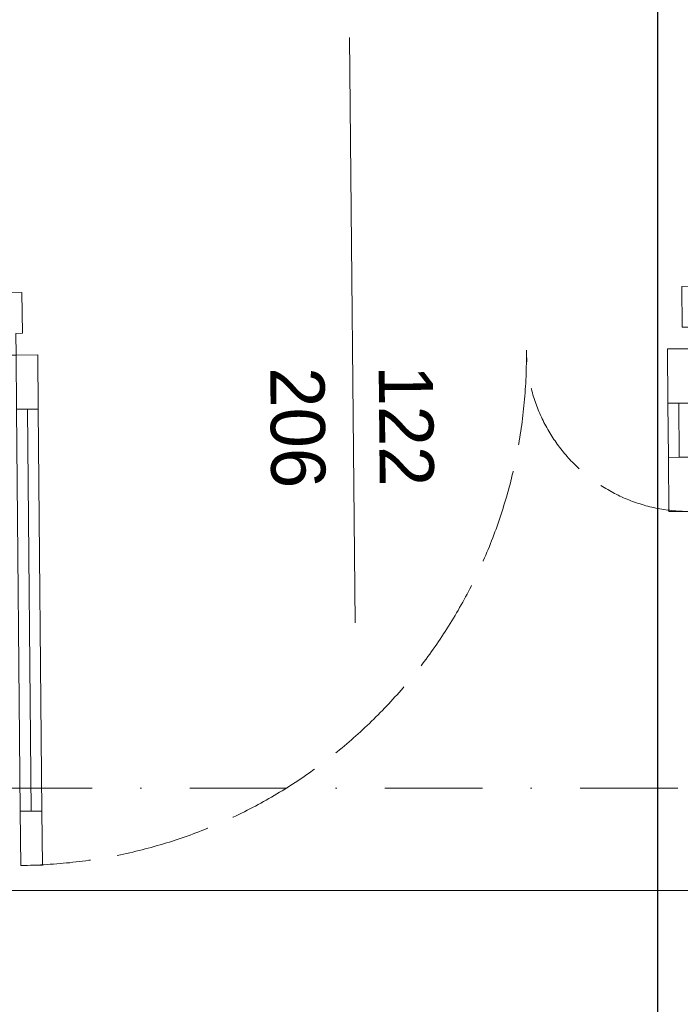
# Model space of a CAD drawing. Header units: millimetres. Extents: x 172139 to 266886, y 98118 to 138225.
# Tile 83 of 123: x 225849 to 227067, y 106797 to 108613. Entities that reach past the tile are written whole.
import ezdxf
from ezdxf.enums import TextEntityAlignment as Align

# ---------------------------------------------------------------- set-up
doc = ezdxf.new("R2010")
doc.units = ezdxf.units.MM
doc.header["$MEASUREMENT"] = 0
doc.linetypes.add('Krawędzie ukryte', pattern=[225, 175, -50])
doc.linetypes.add('Kropki i Kreski', pattern=[360, 180, -90, 0, -90])
for name, color, linetype in [('Drzwi ArchiCAD', 7, 'Continuous'), ('Konstrukcja - Siatki mod', 7, 'Continuous'), ('KR_INW', 7, 'Continuous'), ('NAPIS_SODON', 7, 'Continuous'), ('Znaczniki - Przekroje', 7, 'Continuous'), ('Znaczniki drzwi ArchiCADa', 7, 'Continuous')]:
    doc.layers.add(name, color=color, linetype=linetype)
for name, color, linetype, lineweight in [('Drzwi ArchiCAD_Nr_pióra__1', 7, 'Continuous', 13), ('Drzwi ArchiCAD_Nr_pióra__27', 7, 'Continuous', 25), ('NAPIS_SODON_Nr_pióra__1', 7, 'Continuous', 13), ('Znaczniki drzwi ArchiCADa_Nr_pióra__7', 7, 'Continuous', 13)]:
    doc.layers.add(name, color=color, linetype=linetype, lineweight=lineweight)
for name, color, linetype, lineweight, true_color in [('Konstrukcja - Siatki mod_Nr_pióra__48', 7, 'Continuous', 15, 0xa80f02), ('Znaczniki - Przekroje_Nr_pióra__28', 7, 'Continuous', 25, 0xa80f02), ('Znaczniki drzwi ArchiCADa_Nr_pióra__20', 7, 'Continuous', 13, 0xb00000)]:
    doc.layers.add(name, color=color, linetype=linetype, lineweight=lineweight, true_color=true_color)
doc.styles.add('GENERATED_STYLE_1', font='txt')

# ---------------------------------------------------------------- blocks, each defined once
blk = doc.blocks.new('Strop_1', base_point=(179225, 121523.3))
at = {"layer": 'NAPIS_SODON_Nr_pióra__1', "linetype": 'Continuous', "flags": 128}
blk.add_lwpolyline([(179225, 121523.3), (179225.9, 107003.8), (250898.3, 107008.3), (250897.4, 121527.8)], close=True, dxfattribs=at)
blk = doc.blocks.new('Drzwi podwójne_ asymetryczne 19_2')
at = {"layer": 'Drzwi ArchiCAD_Nr_pióra__1', "linetype": 'Continuous'}
for p, q in [((-620.7, 941.5), (-620.7, 841.5)), ((-580.7, 941.5), (-620.7, 941.5)), ((-580.7, 841.5), (-580.7, 941.5)), ((-620.7, 841.5), (-620.7, 100)), ((-600.7, 841.5), (-620.7, 841.5)), ((-620.7, 841.5), (-580.7, 841.5)), ((-600.7, 100), (-600.7, 841.5)), ((-600.7, 841.5), (-600.7, 100)), ((-580.7, 841.5), (-600.7, 841.5)), ((-600.7, 841.5), (-600.7, 100)), ((-580.7, 100), (-580.7, 841.5)), ((580.7, 200), (580.7, 300)), ((580.7, 300), (620.7, 300)), ((620.7, 300), (620.7, 200)), ((580.7, 200), (600.7, 200)), ((580.7, 100), (580.7, 200)), ((620.7, 200), (580.7, 200)), ((600.7, 200), (620.7, 200)), ((600.7, 100), (600.7, 200)), ((600.7, 200), (600.7, 100)), ((600.7, 200), (600.7, 100)), ((620.7, 200), (620.7, 100)), ((-620.7, 100), (-600.7, 100)), ((-580.7, 100), (-620.7, 100)), ((-620.7, 100), (-620.7, 0)), ((-600.7, 100), (-580.7, 100)), ((-580.7, 0), (-580.7, 100)), ((600.7, 100), (580.7, 100)), ((580.7, 0), (580.7, 100)), ((580.7, 100), (620.7, 100)), ((620.7, 100), (600.7, 100)), ((620.7, 100), (620.7, 0)), ((-620.7, 0), (-648.7, 0)), ((-648.7, 0), (-648.7, -115)), ((-620.7, -40), (-620.7, 0)), ((-620.7, 0), (-580.7, 0)), ((620.7, 0), (580.7, 0)), ((648.7, 0), (620.7, 0)), ((620.7, 0), (620.7, -40)), ((648.7, -115), (648.7, 0)), ((-608.7, -40), (-620.7, -40)), ((-608.7, -115), (-608.7, -40)), ((620.7, -40), (608.7, -40)), ((608.7, -40), (608.7, -115)), ((-648.7, -115), (-608.7, -115)), ((608.7, -115), (648.7, -115))]:
    blk.add_line(p, q, dxfattribs=at)
at = {"layer": 'Drzwi ArchiCAD_Nr_pióra__1', "linetype": 'Krawędzie ukryte'}
for centre, radius, start, end in [((-620.7, 0), 941.5, 0, 90), ((620.7, 0), 300, 90, 180)]:
    blk.add_arc(centre, radius, start, end, dxfattribs=at)
at = {"layer": 'Drzwi ArchiCAD_Nr_pióra__27', "linetype": 'Continuous'}
for p, q in [((-648.7, 0), (-648.7, -115)), ((648.7, 0), (648.7, -115))]:
    blk.add_line(p, q, dxfattribs=at)
blk = doc.blocks.new('Znacznik Wym 19_26')
at = {"layer": 'Znaczniki drzwi ArchiCADa_Nr_pióra__20', "linetype": 'Continuous'}
blk.add_line((0, -780), (0, 300), dxfattribs=at)
at = {"layer": 'Znaczniki drzwi ArchiCADa_Nr_pióra__7', "style": 'GENERATED_STYLE_1'}
for tag, p in [('AC_MarkerText_3', (-182.4, -307.3)), ('AC_MarkerText_2', (17.6, -305.6))]:
    blk.add_attdef(tag, text='', height=100, rotation=270, dxfattribs=at).set_placement(p, align=Align.BOTTOM_LEFT)
blk = doc.blocks.new('Ściana_59', base_point=(224469.3, 107731.5))
at = {"layer": 'Drzwi ArchiCAD', "linetype": 'Continuous', "xscale": -1, "zscale": 1000, "rotation": 180.5318583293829}
blk.add_blockref('Drzwi podwójne_ asymetryczne 19_2', (226462.7, 108000), dxfattribs=at)
at = {"layer": 'Znaczniki drzwi ArchiCADa', "color": 14, "lineweight": 13, "true_color": 0xb00000}
ref = blk.add_blockref('Znacznik Wym 19_26', (226460.1, 108280), dxfattribs=dict(at, rotation=0.5318583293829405))
ref.add_attrib('AC_MarkerText_2', '122', dxfattribs={"layer": 'Znaczniki drzwi ArchiCADa_Nr_pióra__7', "color": 7, "height": 100, "rotation": 270.5319, "style": 'GENERATED_STYLE_1'}).set_placement((226480.9, 107974.5), align=Align.BOTTOM_LEFT)
ref.add_attrib('AC_MarkerText_3', '206', dxfattribs={"layer": 'Znaczniki drzwi ArchiCADa_Nr_pióra__7', "color": 7, "height": 100, "rotation": 270.5319, "style": 'GENERATED_STYLE_1'}).set_placement((226280.9, 107971), align=Align.BOTTOM_LEFT)
blk = doc.blocks.new('Standardowy znacznik siatki_10')
at = {"layer": 'Konstrukcja - Siatki mod_Nr_pióra__48', "linetype": 'Kropki i Kreski'}
blk.add_line((1000, 0), (72912, 0), dxfattribs=at)
blk = doc.blocks.new('Płaszczyzna odcinająca_1', base_point=(227025.8, 137151.8))
at = {"layer": 'Znaczniki - Przekroje_Nr_pióra__28', "linetype": 'Continuous'}
blk.add_line((227025.8, 106018.1), (227025.8, 110018.1), dxfattribs=at)

msp = doc.modelspace()

# ---------------------------------------------------------------- block references
at = {"layer": 'Konstrukcja - Siatki mod', "color": 8, "linetype": 'Continuous', "lineweight": 13, "zscale": 1000}
msp.add_blockref('Standardowy znacznik siatki_10', (177989.3, 107195.1), dxfattribs=at)
at = {"layer": 'KR_INW'}
msp.add_blockref('Ściana_59', (224469.3, 107731.5), dxfattribs=at)
at = {"layer": 'NAPIS_SODON', "linetype": 'Continuous'}
msp.add_blockref('Strop_1', (179225, 121523.3), dxfattribs=at)
at = {"layer": 'Znaczniki - Przekroje', "color": 14, "lineweight": 25, "true_color": 0xa80f02}
msp.add_blockref('Płaszczyzna odcinająca_1', (227025.8, 137151.8), dxfattribs=at)

doc.saveas('drawing.dxf')
